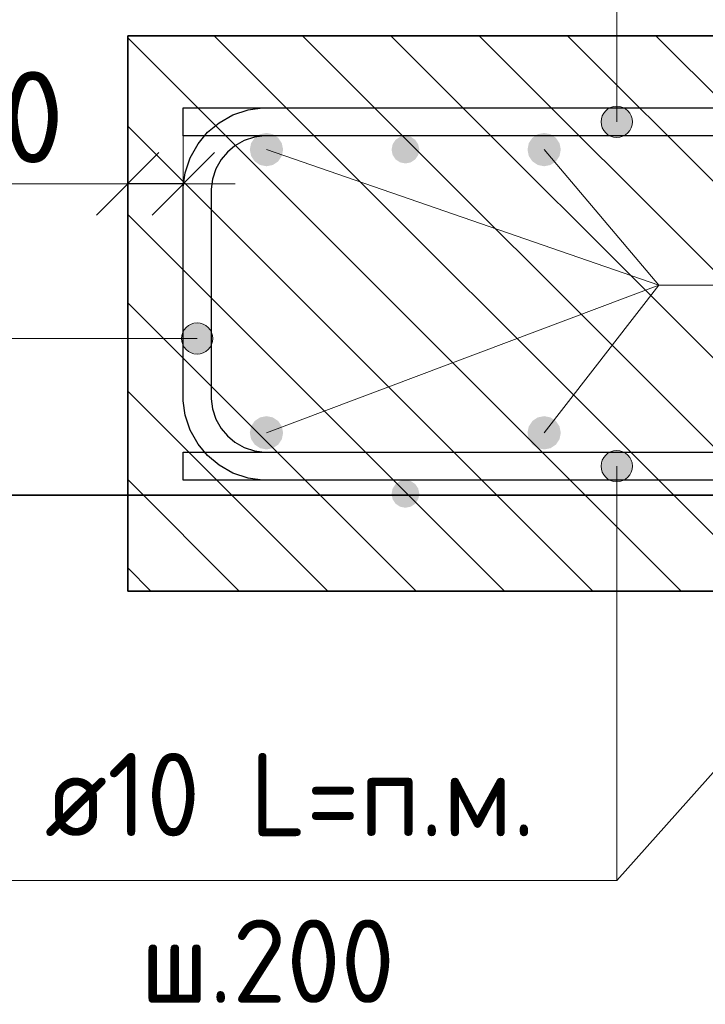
# Model space of a CAD drawing. Header units: metres. Extents: x -38 to 102, y -15 to 21.
# Tile 180 of 229: x 72.129 to 72.375, y 7.193 to 7.548. Entities that reach past the tile are written whole.
import ezdxf

# ---------------------------------------------------------------- set-up
doc = ezdxf.new("R2010")
doc.units = ezdxf.units.M
doc.header["$PDMODE"] = 65
for name, color, linetype, lineweight in [('XR$3$Арм. стержнями верхней зоны', 180, 'Continuous', 35), ('XR$3$Арм. стержнями нижней зоны', 180, 'Continuous', 35), ('XR$3$Арм.стержн. Арматура края', 96, 'Continuous', 35), ('XR$3$Арм.стержн. Доп. арматура', 180, 'Continuous', 35), ('XR$3$Размерная линия_ общее', 7, 'Continuous', 13), ('XR$4$Арм. стержнями верхней зоны', 180, 'Continuous', 35), ('XR$4$Арм. стержнями нижней зоны', 180, 'Continuous', 35), ('XR$4$Арм.стержн. Арматура края', 96, 'Continuous', 35), ('XR$4$Арм.стержн. Доп. арматура', 180, 'Continuous', 35), ('XR$4$Размерная линия_ общее', 7, 'Continuous', 13), ('XR$5$Текст_ примечание', 7, 'Continuous', 13), ('XR$6$Арм. стержнями верхней зоны', 180, 'Continuous', 35), ('XR$6$Арм. стержнями нижней зоны', 180, 'Continuous', 35), ('XR$6$Арм.стержн. Арматура края', 96, 'Continuous', 35), ('XR$6$Арм.стержн. Доп. арматура', 180, 'Continuous', 35), ('XR$6$Размерная линия_ общее', 7, 'Continuous', 13)]:
    doc.layers.add(name, color=color, linetype=linetype, lineweight=lineweight)
doc.styles.add('ISOCPEUR', font='txt')
doc.dimstyles.new('DIMSTYLE_11', dxfattribs={"dimtxt": 0.033, "dimasz": 0.0375, "dimexe": 0, "dimexo": 0, "dimgap": 0.0165, "dimtad": 2, "dimdec": 0, "dimlfac": 1000, "dimrnd": 1, "dimzin": 12, "dimdsep": 46, "dimtxsty": 'ISOCPEUR', "dimblk1": 'ALL_ML_STRICH', "dimblk2": 'ALL_ML_STRICH', "dimsah": 1, "dimcen": 0, "dimclrd": 7, "dimclre": 256, "dimclrt": 7, "dimadec": 0, "dimazin": 0, "dimtfac": 1, "dimtdec": 0, "dimtix": 1, "dimtmove": 2, "dimatfit": 3, "dimfxl": 0, "dimtvp": 1.2, "dimtzin": 0, "dimlwd": 0, "dimlwe": -3, "dimarcsym": 0})
pattern_1 = [(135, (0, 0), (-0.031819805, -0.031819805), [0.4, -0.05, 0, -0.05]), (135, (-0.01591, -0.01591), (-0.031819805, -0.031819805), [0.8, -0.1, 0.1, -0.1])]

# ---------------------------------------------------------------- blocks, each defined once
blk = doc.blocks.new('ALL_ML_STRICH')
at = {"color": 0, "linetype": 'ByBlock', "lineweight": -2}
for p, q in [((0, -0.5), (0, 0.5)), ((-0.3, -0.3), (0.3, 0.3)), ((-1, 0), (0.5, 0))]:
    blk.add_line(p, q, dxfattribs=at)
blk = doc.blocks.new('*D139')
at = {"layer": 'DEFPOINTS', "color": 7, "linetype": 'Continuous', "lineweight": 13, "transparency": 33554687}
for p in [(72.1875, 7.48857), (72.1875, 7.45358), (72.1675, 7.44858)]:
    blk.add_point(p, dxfattribs=at)
at = {"layer": 'XR$3$Размерная линия_ общее', "color": 253, "linetype": 'Continuous', "lineweight": -2, "true_color": 0xa0a0a0, "transparency": 33554687}
for p, q in [((72.1675, 7.46858), (72.1675, 7.48857)), ((72.1875, 7.47358), (72.1875, 7.48857))]:
    blk.add_line(p, q, dxfattribs=at)
at = {"layer": 'XR$3$Размерная линия_ общее', "color": 7, "linetype": 'Continuous', "lineweight": -2, "transparency": 33554687}
blk.add_line((72.1875, 7.48857), (72.1675, 7.48857), dxfattribs=at)
at = {"layer": 'XR$3$Размерная линия_ общее', "color": 7, "linetype": 'Continuous', "lineweight": 13, "transparency": 33554687, "xscale": 0.0375, "yscale": 0.0375, "zscale": 0.0375}
for p, rotation in [((72.1675, 7.48857), 180), ((72.1875, 7.48857), 360)]:
    blk.add_blockref('ALL_ML_STRICH', p, dxfattribs=dict(at, rotation=rotation))
at = {"layer": 'XR$3$Размерная линия_ общее', "color": 7, "linetype": 'Continuous', "lineweight": 13, "transparency": 33554687, "insert": (72.12208, 7.51257), "char_height": 0.033, "width": 0.066, "attachment_point": 5, "style": 'ISOCPEUR'}
blk.add_mtext('\\A1;{20}', dxfattribs=at)
at = {"layer": 'XR$3$Размерная линия_ общее', "color": 7, "linetype": 'Continuous', "lineweight": 13, "transparency": 33554687, "insert": (72.09879, 7.43451), "char_height": 0.027, "width": 0.00135, "attachment_point": 1, "rotation": 180, "line_spacing_factor": 0.60241, "style": 'ISOCPEUR'}
blk.add_mtext('з.с.', dxfattribs=at)
blk = doc.blocks.new('*D438')
at = {"layer": 'DEFPOINTS', "color": 7, "linetype": 'Continuous', "lineweight": 13, "transparency": 33554687}
for p in [(72.1875, 7.48857), (72.1875, 7.45358), (72.1675, 7.44858)]:
    blk.add_point(p, dxfattribs=at)
at = {"layer": 'XR$4$Размерная линия_ общее', "color": 253, "linetype": 'Continuous', "lineweight": -2, "true_color": 0xa0a0a0, "transparency": 33554687}
for p, q in [((72.1675, 7.46858), (72.1675, 7.48857)), ((72.1875, 7.47358), (72.1875, 7.48857))]:
    blk.add_line(p, q, dxfattribs=at)
at = {"layer": 'XR$4$Размерная линия_ общее', "color": 7, "linetype": 'Continuous', "lineweight": -2, "transparency": 33554687}
blk.add_line((72.1875, 7.48857), (72.1675, 7.48857), dxfattribs=at)
at = {"layer": 'XR$4$Размерная линия_ общее', "color": 7, "linetype": 'Continuous', "lineweight": 13, "transparency": 33554687, "xscale": 0.0375, "yscale": 0.0375, "zscale": 0.0375}
for p, rotation in [((72.1675, 7.48857), 180), ((72.1875, 7.48857), 360)]:
    blk.add_blockref('ALL_ML_STRICH', p, dxfattribs=dict(at, rotation=rotation))
at = {"layer": 'XR$4$Размерная линия_ общее', "color": 7, "linetype": 'Continuous', "lineweight": 13, "transparency": 33554687, "insert": (72.12208, 7.51257), "char_height": 0.033, "width": 0.066, "attachment_point": 5, "style": 'ISOCPEUR'}
blk.add_mtext('\\A1;{20}', dxfattribs=at)
at = {"layer": 'XR$4$Размерная линия_ общее', "color": 7, "linetype": 'Continuous', "lineweight": 13, "transparency": 33554687, "insert": (72.09879, 7.43451), "char_height": 0.027, "width": 0.00135, "attachment_point": 1, "rotation": 180, "line_spacing_factor": 0.60241, "style": 'ISOCPEUR'}
blk.add_mtext('з.с.', dxfattribs=at)
blk = doc.blocks.new('*D686')
at = {"layer": 'DEFPOINTS', "color": 7, "linetype": 'Continuous', "lineweight": 13, "transparency": 33554687}
for p in [(72.1875, 7.48857), (72.1875, 7.45358), (72.1675, 7.44858)]:
    blk.add_point(p, dxfattribs=at)
at = {"layer": 'XR$6$Размерная линия_ общее', "color": 253, "linetype": 'Continuous', "lineweight": -2, "true_color": 0xa0a0a0, "transparency": 33554687}
for p, q in [((72.1675, 7.46858), (72.1675, 7.48857)), ((72.1875, 7.47358), (72.1875, 7.48857))]:
    blk.add_line(p, q, dxfattribs=at)
at = {"layer": 'XR$6$Размерная линия_ общее', "color": 7, "linetype": 'Continuous', "lineweight": -2, "transparency": 33554687}
blk.add_line((72.1875, 7.48857), (72.1675, 7.48857), dxfattribs=at)
at = {"layer": 'XR$6$Размерная линия_ общее', "color": 7, "linetype": 'Continuous', "lineweight": 13, "transparency": 33554687, "xscale": 0.0375, "yscale": 0.0375, "zscale": 0.0375}
for p, rotation in [((72.1675, 7.48857), 180), ((72.1875, 7.48857), 360)]:
    blk.add_blockref('ALL_ML_STRICH', p, dxfattribs=dict(at, rotation=rotation))
at = {"layer": 'XR$6$Размерная линия_ общее', "color": 7, "linetype": 'Continuous', "lineweight": 13, "transparency": 33554687, "insert": (72.12208, 7.51257), "char_height": 0.033, "width": 0.066, "attachment_point": 5, "style": 'ISOCPEUR'}
blk.add_mtext('\\A1;{20}', dxfattribs=at)
at = {"layer": 'XR$6$Размерная линия_ общее', "color": 7, "linetype": 'Continuous', "lineweight": 13, "transparency": 33554687, "insert": (72.09879, 7.43451), "char_height": 0.027, "width": 0.00135, "attachment_point": 1, "rotation": 180, "line_spacing_factor": 0.60241, "style": 'ISOCPEUR'}
blk.add_mtext('з.с.', dxfattribs=at)

msp = doc.modelspace()

# ---------------------------------------------------------------- hatches: boundary and pattern name
at = {"linetype": 'Continuous', "lineweight": 13, "transparency": 33554687}
h = msp.add_hatch(dxfattribs=at)
h.set_pattern_fill('__________540', scale=0.015, style=0, pattern_type=2)
h.set_pattern_definition(pattern_1)
h.paths.add_polyline_path([(72.1675, 7.54188), (72.1675, 7.34188), (72.75595, 7.34188), (72.75595, 7.54188)], flags=0)
h = msp.add_hatch(dxfattribs=at)
h.set_pattern_fill('__________540', scale=0.015, style=0, pattern_type=2)
h.set_pattern_definition(pattern_1)
h.paths.add_polyline_path([(72.1675, 7.54188), (72.1675, 7.34188), (72.75595, 7.34188), (72.75595, 7.54188)], flags=0)
h = msp.add_hatch(dxfattribs=at)
h.set_pattern_fill('__________540', scale=0.015, style=0, pattern_type=2)
h.set_pattern_definition(pattern_1)
h.paths.add_polyline_path([(72.1675, 7.54188), (72.1675, 7.34188), (72.75595, 7.34188), (72.75595, 7.54188)], flags=0)
at = {"layer": 'XR$3$Арм. стержнями верхней зоны', "linetype": 'Continuous', "lineweight": 13, "transparency": 33554687}
for points in [[(72.34641, 7.51571), (72.34078, 7.51571), (72.33876, 7.51369)], [(72.34641, 7.51571), (72.33876, 7.51369), (72.34843, 7.51369)], [(72.34078, 7.51571), (72.34641, 7.51571), (72.3436, 7.5165)], [(72.34843, 7.51369), (72.33876, 7.51369), (72.33797, 7.51088)], [(72.34843, 7.51369), (72.33797, 7.51088), (72.34922, 7.51088)], [(72.34922, 7.51088), (72.33797, 7.51088), (72.33876, 7.50806)], [(72.34922, 7.51088), (72.33876, 7.50806), (72.34843, 7.50806)], [(72.34843, 7.50806), (72.33876, 7.50806), (72.34078, 7.50604)], [(72.34843, 7.50806), (72.34078, 7.50604), (72.34641, 7.50604)], [(72.34641, 7.50604), (72.34078, 7.50604), (72.3436, 7.50525)]]:
    msp.add_hatch(color=7, dxfattribs=at).paths.add_polyline_path(points)
at = {"layer": 'XR$3$Арм. стержнями верхней зоны', "linetype": 'Continuous', "lineweight": 50, "transparency": 33554687}
msp.add_hatch(color=4, dxfattribs=at).paths.add_polyline_path([(72.27251, 7.50088), (72.27212, 7.50279), (72.27104, 7.50441), (72.26942, 7.5055), (72.26751, 7.50588), (72.26559, 7.5055), (72.26397, 7.50441), (72.26289, 7.50279), (72.26251, 7.50088), (72.26289, 7.49896), (72.26397, 7.49734), (72.26559, 7.49626), (72.26751, 7.49588), (72.26942, 7.49626), (72.27104, 7.49734), (72.27212, 7.49896)])
at = {"layer": 'XR$3$Арм. стержнями нижней зоны', "linetype": 'Continuous', "lineweight": 13, "transparency": 33554687}
for points in [[(72.33876, 7.38969), (72.34843, 7.38969), (72.34641, 7.39171)], [(72.33876, 7.38969), (72.34641, 7.39171), (72.34078, 7.39171)], [(72.34078, 7.39171), (72.34641, 7.39171), (72.3436, 7.3925)], [(72.33797, 7.38688), (72.34922, 7.38688), (72.34843, 7.38969)], [(72.33797, 7.38688), (72.34843, 7.38969), (72.33876, 7.38969)], [(72.33876, 7.38406), (72.34922, 7.38688), (72.33797, 7.38688)], [(72.33876, 7.38406), (72.34843, 7.38406), (72.34922, 7.38688)], [(72.34078, 7.38204), (72.34843, 7.38406), (72.33876, 7.38406)], [(72.34078, 7.38204), (72.34641, 7.38204), (72.34843, 7.38406)], [(72.34641, 7.38204), (72.34078, 7.38204), (72.3436, 7.38125)]]:
    msp.add_hatch(color=7, dxfattribs=at).paths.add_polyline_path(points)
at = {"layer": 'XR$3$Арм. стержнями нижней зоны', "linetype": 'Continuous', "lineweight": 50, "transparency": 33554687}
msp.add_hatch(color=4, dxfattribs=at).paths.add_polyline_path([(72.27251, 7.37688), (72.27212, 7.37879), (72.27104, 7.38041), (72.26942, 7.3815), (72.26751, 7.38188), (72.26559, 7.3815), (72.26397, 7.38041), (72.26289, 7.37879), (72.26251, 7.37688), (72.26289, 7.37496), (72.26397, 7.37334), (72.26559, 7.37226), (72.26751, 7.37188), (72.26942, 7.37226), (72.27104, 7.37334), (72.27212, 7.37496)])
at = {"layer": 'XR$3$Арм.стержн. Арматура края', "linetype": 'Continuous', "lineweight": 13, "transparency": 33554687}
for points in [[(72.18767, 7.43565), (72.18969, 7.428), (72.18969, 7.43768)], [(72.18969, 7.43768), (72.1925, 7.42722), (72.1925, 7.43847)], [(72.18969, 7.43768), (72.18969, 7.428), (72.1925, 7.42722)], [(72.1925, 7.43847), (72.1925, 7.42722), (72.19532, 7.428)], [(72.1925, 7.43847), (72.19532, 7.428), (72.19532, 7.43768)], [(72.19532, 7.43768), (72.19532, 7.428), (72.19734, 7.43003)], [(72.19532, 7.43768), (72.19734, 7.43003), (72.19734, 7.43565)], [(72.18767, 7.43003), (72.18767, 7.43565), (72.18688, 7.43284)], [(72.18767, 7.43565), (72.18767, 7.43003), (72.18969, 7.428)], [(72.19734, 7.43565), (72.19734, 7.43003), (72.19813, 7.43284)]]:
    msp.add_hatch(color=7, dxfattribs=at).paths.add_polyline_path(points)
at = {"layer": 'XR$3$Арм.стержн. Доп. арматура', "linetype": 'Continuous', "lineweight": 50, "transparency": 33554687}
for points in [[(72.22346, 7.50088), (72.223, 7.50317), (72.2217, 7.50512), (72.21976, 7.50642), (72.21746, 7.50688), (72.21516, 7.50642), (72.21322, 7.50512), (72.21192, 7.50317), (72.21146, 7.50088), (72.21192, 7.49858), (72.21322, 7.49663), (72.21516, 7.49533), (72.21746, 7.49488), (72.21976, 7.49533), (72.2217, 7.49663), (72.223, 7.49858)], [(72.32346, 7.50088), (72.323, 7.50317), (72.3217, 7.50512), (72.31976, 7.50642), (72.31746, 7.50688), (72.31516, 7.50642), (72.31322, 7.50512), (72.31192, 7.50317), (72.31146, 7.50088), (72.31192, 7.49858), (72.31322, 7.49663), (72.31516, 7.49533), (72.31746, 7.49488), (72.31976, 7.49533), (72.3217, 7.49663), (72.323, 7.49858)], [(72.22346, 7.39888), (72.223, 7.40117), (72.2217, 7.40312), (72.21976, 7.40442), (72.21746, 7.40488), (72.21516, 7.40442), (72.21322, 7.40312), (72.21192, 7.40117), (72.21146, 7.39888), (72.21192, 7.39658), (72.21322, 7.39463), (72.21516, 7.39333), (72.21746, 7.39288), (72.21976, 7.39333), (72.2217, 7.39463), (72.223, 7.39658)], [(72.32346, 7.39888), (72.323, 7.40117), (72.3217, 7.40312), (72.31976, 7.40442), (72.31746, 7.40488), (72.31516, 7.40442), (72.31322, 7.40312), (72.31192, 7.40117), (72.31146, 7.39888), (72.31192, 7.39658), (72.31322, 7.39463), (72.31516, 7.39333), (72.31746, 7.39288), (72.31976, 7.39333), (72.3217, 7.39463), (72.323, 7.39658)]]:
    msp.add_hatch(color=34, dxfattribs=at).paths.add_polyline_path(points)
at = {"layer": 'XR$4$Арм. стержнями верхней зоны', "linetype": 'Continuous', "lineweight": 13, "transparency": 33554687}
for points in [[(72.34641, 7.51571), (72.34078, 7.51571), (72.33876, 7.51369)], [(72.34641, 7.51571), (72.33876, 7.51369), (72.34843, 7.51369)], [(72.34078, 7.51571), (72.34641, 7.51571), (72.3436, 7.5165)], [(72.34843, 7.51369), (72.33876, 7.51369), (72.33797, 7.51088)], [(72.34843, 7.51369), (72.33797, 7.51088), (72.34922, 7.51088)], [(72.34922, 7.51088), (72.33797, 7.51088), (72.33876, 7.50806)], [(72.34922, 7.51088), (72.33876, 7.50806), (72.34843, 7.50806)], [(72.34843, 7.50806), (72.33876, 7.50806), (72.34078, 7.50604)], [(72.34843, 7.50806), (72.34078, 7.50604), (72.34641, 7.50604)], [(72.34641, 7.50604), (72.34078, 7.50604), (72.3436, 7.50525)]]:
    msp.add_hatch(color=7, dxfattribs=at).paths.add_polyline_path(points)
at = {"layer": 'XR$4$Арм. стержнями верхней зоны', "linetype": 'Continuous', "lineweight": 50, "transparency": 33554687}
msp.add_hatch(color=4, dxfattribs=at).paths.add_polyline_path([(72.27251, 7.50088), (72.27212, 7.50279), (72.27104, 7.50441), (72.26942, 7.5055), (72.26751, 7.50588), (72.26559, 7.5055), (72.26397, 7.50441), (72.26289, 7.50279), (72.26251, 7.50088), (72.26289, 7.49896), (72.26397, 7.49734), (72.26559, 7.49626), (72.26751, 7.49588), (72.26942, 7.49626), (72.27104, 7.49734), (72.27212, 7.49896)])
msp.add_hatch(color=4, dxfattribs=at).paths.add_polyline_path([(72.27251, 7.50088), (72.27212, 7.50279), (72.27104, 7.50441), (72.26942, 7.5055), (72.26751, 7.50588), (72.26559, 7.5055), (72.26397, 7.50441), (72.26289, 7.50279), (72.26251, 7.50088), (72.26289, 7.49896), (72.26397, 7.49734), (72.26559, 7.49626), (72.26751, 7.49588), (72.26942, 7.49626), (72.27104, 7.49734), (72.27212, 7.49896)])
at = {"layer": 'XR$4$Арм. стержнями нижней зоны', "linetype": 'Continuous', "lineweight": 13, "transparency": 33554687}
for points in [[(72.33876, 7.38969), (72.34843, 7.38969), (72.34641, 7.39171)], [(72.33876, 7.38969), (72.34641, 7.39171), (72.34078, 7.39171)], [(72.34078, 7.39171), (72.34641, 7.39171), (72.3436, 7.3925)], [(72.33797, 7.38688), (72.34922, 7.38688), (72.34843, 7.38969)], [(72.33797, 7.38688), (72.34843, 7.38969), (72.33876, 7.38969)], [(72.33876, 7.38406), (72.34922, 7.38688), (72.33797, 7.38688)], [(72.33876, 7.38406), (72.34843, 7.38406), (72.34922, 7.38688)], [(72.34078, 7.38204), (72.34843, 7.38406), (72.33876, 7.38406)], [(72.34078, 7.38204), (72.34641, 7.38204), (72.34843, 7.38406)], [(72.34641, 7.38204), (72.34078, 7.38204), (72.3436, 7.38125)]]:
    msp.add_hatch(color=7, dxfattribs=at).paths.add_polyline_path(points)
at = {"layer": 'XR$4$Арм. стержнями нижней зоны', "linetype": 'Continuous', "lineweight": 50, "transparency": 33554687}
msp.add_hatch(color=4, dxfattribs=at).paths.add_polyline_path([(72.27251, 7.37688), (72.27212, 7.37879), (72.27104, 7.38041), (72.26942, 7.3815), (72.26751, 7.38188), (72.26559, 7.3815), (72.26397, 7.38041), (72.26289, 7.37879), (72.26251, 7.37688), (72.26289, 7.37496), (72.26397, 7.37334), (72.26559, 7.37226), (72.26751, 7.37188), (72.26942, 7.37226), (72.27104, 7.37334), (72.27212, 7.37496)])
msp.add_hatch(color=4, dxfattribs=at).paths.add_polyline_path([(72.27251, 7.37688), (72.27212, 7.37879), (72.27104, 7.38041), (72.26942, 7.3815), (72.26751, 7.38188), (72.26559, 7.3815), (72.26397, 7.38041), (72.26289, 7.37879), (72.26251, 7.37688), (72.26289, 7.37496), (72.26397, 7.37334), (72.26559, 7.37226), (72.26751, 7.37188), (72.26942, 7.37226), (72.27104, 7.37334), (72.27212, 7.37496)])
at = {"layer": 'XR$4$Арм.стержн. Арматура края', "linetype": 'Continuous', "lineweight": 13, "transparency": 33554687}
for points in [[(72.18767, 7.43565), (72.18969, 7.428), (72.18969, 7.43768)], [(72.18969, 7.43768), (72.1925, 7.42722), (72.1925, 7.43847)], [(72.18969, 7.43768), (72.18969, 7.428), (72.1925, 7.42722)], [(72.1925, 7.43847), (72.1925, 7.42722), (72.19532, 7.428)], [(72.1925, 7.43847), (72.19532, 7.428), (72.19532, 7.43768)], [(72.19532, 7.43768), (72.19532, 7.428), (72.19734, 7.43003)], [(72.19532, 7.43768), (72.19734, 7.43003), (72.19734, 7.43565)], [(72.18767, 7.43003), (72.18767, 7.43565), (72.18688, 7.43284)], [(72.18767, 7.43565), (72.18767, 7.43003), (72.18969, 7.428)], [(72.19734, 7.43565), (72.19734, 7.43003), (72.19813, 7.43284)]]:
    msp.add_hatch(color=7, dxfattribs=at).paths.add_polyline_path(points)
at = {"layer": 'XR$4$Арм.стержн. Доп. арматура', "linetype": 'Continuous', "lineweight": 50, "transparency": 33554687}
for points in [[(72.22346, 7.50088), (72.223, 7.50317), (72.2217, 7.50512), (72.21976, 7.50642), (72.21746, 7.50688), (72.21516, 7.50642), (72.21322, 7.50512), (72.21192, 7.50317), (72.21146, 7.50088), (72.21192, 7.49858), (72.21322, 7.49663), (72.21516, 7.49533), (72.21746, 7.49488), (72.21976, 7.49533), (72.2217, 7.49663), (72.223, 7.49858)], [(72.32346, 7.50088), (72.323, 7.50317), (72.3217, 7.50512), (72.31976, 7.50642), (72.31746, 7.50688), (72.31516, 7.50642), (72.31322, 7.50512), (72.31192, 7.50317), (72.31146, 7.50088), (72.31192, 7.49858), (72.31322, 7.49663), (72.31516, 7.49533), (72.31746, 7.49488), (72.31976, 7.49533), (72.3217, 7.49663), (72.323, 7.49858)], [(72.22346, 7.39888), (72.223, 7.40117), (72.2217, 7.40312), (72.21976, 7.40442), (72.21746, 7.40488), (72.21516, 7.40442), (72.21322, 7.40312), (72.21192, 7.40117), (72.21146, 7.39888), (72.21192, 7.39658), (72.21322, 7.39463), (72.21516, 7.39333), (72.21746, 7.39288), (72.21976, 7.39333), (72.2217, 7.39463), (72.223, 7.39658)], [(72.32346, 7.39888), (72.323, 7.40117), (72.3217, 7.40312), (72.31976, 7.40442), (72.31746, 7.40488), (72.31516, 7.40442), (72.31322, 7.40312), (72.31192, 7.40117), (72.31146, 7.39888), (72.31192, 7.39658), (72.31322, 7.39463), (72.31516, 7.39333), (72.31746, 7.39288), (72.31976, 7.39333), (72.3217, 7.39463), (72.323, 7.39658)]]:
    msp.add_hatch(color=34, dxfattribs=at).paths.add_polyline_path(points)
at = {"layer": 'XR$6$Арм. стержнями верхней зоны', "linetype": 'Continuous', "lineweight": 13, "transparency": 33554687}
for points in [[(72.34641, 7.51571), (72.34078, 7.51571), (72.33876, 7.51369)], [(72.34641, 7.51571), (72.33876, 7.51369), (72.34843, 7.51369)], [(72.34078, 7.51571), (72.34641, 7.51571), (72.3436, 7.5165)], [(72.34843, 7.51369), (72.33876, 7.51369), (72.33797, 7.51088)], [(72.34843, 7.51369), (72.33797, 7.51088), (72.34922, 7.51088)], [(72.34922, 7.51088), (72.33797, 7.51088), (72.33876, 7.50806)], [(72.34922, 7.51088), (72.33876, 7.50806), (72.34843, 7.50806)], [(72.34843, 7.50806), (72.33876, 7.50806), (72.34078, 7.50604)], [(72.34843, 7.50806), (72.34078, 7.50604), (72.34641, 7.50604)], [(72.34641, 7.50604), (72.34078, 7.50604), (72.3436, 7.50525)]]:
    msp.add_hatch(color=7, dxfattribs=at).paths.add_polyline_path(points)
at = {"layer": 'XR$6$Арм. стержнями верхней зоны', "linetype": 'Continuous', "lineweight": 50, "transparency": 33554687}
msp.add_hatch(color=4, dxfattribs=at).paths.add_polyline_path([(72.27251, 7.50088), (72.27212, 7.50279), (72.27104, 7.50441), (72.26942, 7.5055), (72.26751, 7.50588), (72.26559, 7.5055), (72.26397, 7.50441), (72.26289, 7.50279), (72.26251, 7.50088), (72.26289, 7.49896), (72.26397, 7.49734), (72.26559, 7.49626), (72.26751, 7.49588), (72.26942, 7.49626), (72.27104, 7.49734), (72.27212, 7.49896)])
at = {"layer": 'XR$6$Арм. стержнями нижней зоны', "linetype": 'Continuous', "lineweight": 13, "transparency": 33554687}
for points in [[(72.33876, 7.38969), (72.34843, 7.38969), (72.34641, 7.39171)], [(72.33876, 7.38969), (72.34641, 7.39171), (72.34078, 7.39171)], [(72.34078, 7.39171), (72.34641, 7.39171), (72.3436, 7.3925)], [(72.33797, 7.38688), (72.34922, 7.38688), (72.34843, 7.38969)], [(72.33797, 7.38688), (72.34843, 7.38969), (72.33876, 7.38969)], [(72.33876, 7.38406), (72.34922, 7.38688), (72.33797, 7.38688)], [(72.33876, 7.38406), (72.34843, 7.38406), (72.34922, 7.38688)], [(72.34078, 7.38204), (72.34843, 7.38406), (72.33876, 7.38406)], [(72.34078, 7.38204), (72.34641, 7.38204), (72.34843, 7.38406)], [(72.34641, 7.38204), (72.34078, 7.38204), (72.3436, 7.38125)]]:
    msp.add_hatch(color=7, dxfattribs=at).paths.add_polyline_path(points)
at = {"layer": 'XR$6$Арм. стержнями нижней зоны', "linetype": 'Continuous', "lineweight": 50, "transparency": 33554687}
msp.add_hatch(color=4, dxfattribs=at).paths.add_polyline_path([(72.27251, 7.37688), (72.27212, 7.37879), (72.27104, 7.38041), (72.26942, 7.3815), (72.26751, 7.38188), (72.26559, 7.3815), (72.26397, 7.38041), (72.26289, 7.37879), (72.26251, 7.37688), (72.26289, 7.37496), (72.26397, 7.37334), (72.26559, 7.37226), (72.26751, 7.37188), (72.26942, 7.37226), (72.27104, 7.37334), (72.27212, 7.37496)])
at = {"layer": 'XR$6$Арм.стержн. Арматура края', "linetype": 'Continuous', "lineweight": 13, "transparency": 33554687}
for points in [[(72.18767, 7.43565), (72.18969, 7.428), (72.18969, 7.43768)], [(72.18969, 7.43768), (72.1925, 7.42722), (72.1925, 7.43847)], [(72.18969, 7.43768), (72.18969, 7.428), (72.1925, 7.42722)], [(72.1925, 7.43847), (72.1925, 7.42722), (72.19532, 7.428)], [(72.1925, 7.43847), (72.19532, 7.428), (72.19532, 7.43768)], [(72.19532, 7.43768), (72.19532, 7.428), (72.19734, 7.43003)], [(72.19532, 7.43768), (72.19734, 7.43003), (72.19734, 7.43565)], [(72.18767, 7.43003), (72.18767, 7.43565), (72.18688, 7.43284)], [(72.18767, 7.43565), (72.18767, 7.43003), (72.18969, 7.428)], [(72.19734, 7.43565), (72.19734, 7.43003), (72.19813, 7.43284)]]:
    msp.add_hatch(color=7, dxfattribs=at).paths.add_polyline_path(points)
at = {"layer": 'XR$6$Арм.стержн. Доп. арматура', "linetype": 'Continuous', "lineweight": 50, "transparency": 33554687}
for points in [[(72.22346, 7.50088), (72.223, 7.50317), (72.2217, 7.50512), (72.21976, 7.50642), (72.21746, 7.50688), (72.21516, 7.50642), (72.21322, 7.50512), (72.21192, 7.50317), (72.21146, 7.50088), (72.21192, 7.49858), (72.21322, 7.49663), (72.21516, 7.49533), (72.21746, 7.49488), (72.21976, 7.49533), (72.2217, 7.49663), (72.223, 7.49858)], [(72.32346, 7.50088), (72.323, 7.50317), (72.3217, 7.50512), (72.31976, 7.50642), (72.31746, 7.50688), (72.31516, 7.50642), (72.31322, 7.50512), (72.31192, 7.50317), (72.31146, 7.50088), (72.31192, 7.49858), (72.31322, 7.49663), (72.31516, 7.49533), (72.31746, 7.49488), (72.31976, 7.49533), (72.3217, 7.49663), (72.323, 7.49858)], [(72.22346, 7.39888), (72.223, 7.40117), (72.2217, 7.40312), (72.21976, 7.40442), (72.21746, 7.40488), (72.21516, 7.40442), (72.21322, 7.40312), (72.21192, 7.40117), (72.21146, 7.39888), (72.21192, 7.39658), (72.21322, 7.39463), (72.21516, 7.39333), (72.21746, 7.39288), (72.21976, 7.39333), (72.2217, 7.39463), (72.223, 7.39658)], [(72.32346, 7.39888), (72.323, 7.40117), (72.3217, 7.40312), (72.31976, 7.40442), (72.31746, 7.40488), (72.31516, 7.40442), (72.31322, 7.40312), (72.31192, 7.40117), (72.31146, 7.39888), (72.31192, 7.39658), (72.31322, 7.39463), (72.31516, 7.39333), (72.31746, 7.39288), (72.31976, 7.39333), (72.3217, 7.39463), (72.323, 7.39658)]]:
    msp.add_hatch(color=34, dxfattribs=at).paths.add_polyline_path(points)

# ---------------------------------------------------------------- linework, layer by layer
at = {"color": 7, "linetype": 'Continuous', "lineweight": 35, "transparency": 33554687}
for p, q in [((72.1675, 7.54188), (72.1675, 7.34188)), ((72.75595, 7.54188), (72.1675, 7.54188)), ((72.1675, 7.54188), (72.1675, 7.34188)), ((72.75595, 7.54188), (72.1675, 7.54188)), ((72.1675, 7.54188), (72.1675, 7.34188)), ((72.75595, 7.54188), (72.1675, 7.54188)), ((72.1675, 7.34188), (72.75595, 7.34188)), ((72.1675, 7.34188), (72.75595, 7.34188)), ((72.1675, 7.34188), (72.75595, 7.34188))]:
    msp.add_line(p, q, dxfattribs=at)
at = {"color": 7, "linetype": 'Continuous', "lineweight": 13, "transparency": 33554687}
for p, q in [((72.1675, 7.48857), (72.0985, 7.48857)), ((72.1675, 7.48857), (72.0985, 7.48857)), ((72.1675, 7.48857), (72.0985, 7.48857)), ((72.46751, 7.37688), (72.3436, 7.23758)), ((72.46751, 7.37688), (72.3436, 7.23758)), ((72.46751, 7.37688), (72.3436, 7.23758))]:
    msp.add_line(p, q, dxfattribs=at)
at = {"layer": 'XR$3$Арм. стержнями верхней зоны', "color": 7, "linetype": 'Continuous', "lineweight": 13, "transparency": 33554687}
for p, q in [((72.3436, 7.6713), (72.3436, 7.51088)), ((72.3436, 7.5165), (72.3436, 7.5165)), ((72.33797, 7.51088), (72.33797, 7.51088)), ((72.34922, 7.51088), (72.34922, 7.51088)), ((72.3436, 7.50525), (72.3436, 7.50525))]:
    msp.add_line(p, q, dxfattribs=at)
at = {"layer": 'XR$3$Арм. стержнями верхней зоны', "color": 4, "linetype": 'Continuous', "lineweight": 25, "transparency": 33554687}
msp.add_lwpolyline([(72.76095, 7.50588), (72.1875, 7.50588), (72.1875, 7.51588), (72.76095, 7.51588), (72.76095, 7.50588)], dxfattribs=at)
at = {"layer": 'XR$3$Арм. стержнями верхней зоны', "color": 7, "linetype": 'Continuous', "lineweight": 13, "transparency": 33554687}
msp.add_circle((72.3436, 7.51088), 0.00563, dxfattribs=at)
at = {"layer": 'XR$3$Арм. стержнями нижней зоны', "color": 7, "linetype": 'Continuous', "lineweight": 13, "transparency": 33554687}
for p, q in [((72.3436, 7.3925), (72.3436, 7.3925)), ((72.33797, 7.38688), (72.33797, 7.38688)), ((72.3436, 7.23758), (72.3436, 7.38688)), ((72.34922, 7.38688), (72.34922, 7.38688)), ((72.3436, 7.38125), (72.3436, 7.38125)), ((72.1176, 7.23758), (72.3436, 7.23758))]:
    msp.add_line(p, q, dxfattribs=at)
at = {"layer": 'XR$3$Арм. стержнями нижней зоны', "color": 4, "linetype": 'Continuous', "lineweight": 25, "transparency": 33554687}
msp.add_lwpolyline([(72.76095, 7.38188), (72.1875, 7.38188), (72.1875, 7.39188), (72.76095, 7.39188), (72.76095, 7.38188)], dxfattribs=at)
at = {"layer": 'XR$3$Арм. стержнями нижней зоны', "color": 7, "linetype": 'Continuous', "lineweight": 13, "transparency": 33554687}
msp.add_circle((72.3436, 7.38688), 0.00563, dxfattribs=at)
at = {"layer": 'XR$3$Арм.стержн. Арматура края', "color": 7, "linetype": 'Continuous', "lineweight": 13, "transparency": 33554687}
for p, q in [((72.1925, 7.43847), (72.1925, 7.43847)), ((72.08746, 7.43284), (72.1925, 7.43284)), ((72.18688, 7.43284), (72.18688, 7.43284)), ((72.19813, 7.43284), (72.19813, 7.43284)), ((72.1925, 7.42722), (72.1925, 7.42722))]:
    msp.add_line(p, q, dxfattribs=at)
at = {"layer": 'XR$3$Арм.стержн. Арматура края', "color": 4, "linetype": 'Continuous', "lineweight": 25, "transparency": 33554687}
for points in [[(72.6875, 7.38188), (72.21607, 7.38188), (72.21085, 7.3826), (72.20541, 7.3844), (72.20041, 7.3872), (72.19628, 7.39065), (72.19283, 7.39478), (72.19002, 7.39979), (72.18823, 7.40523), (72.1875, 7.41044), (72.1875, 7.48731), (72.18823, 7.49253), (72.19002, 7.49797), (72.19283, 7.50298), (72.19628, 7.5071), (72.20041, 7.51055), (72.20541, 7.51336), (72.21085, 7.51515), (72.21607, 7.51588), (72.6875, 7.51588)], [(72.6875, 7.50588), (72.21676, 7.50588), (72.21313, 7.50537), (72.20946, 7.50416), (72.2061, 7.50228), (72.20338, 7.50001), (72.2011, 7.49728), (72.19922, 7.49392), (72.19801, 7.49026), (72.1975, 7.48662), (72.1975, 7.41113), (72.19801, 7.4075), (72.19922, 7.40383), (72.2011, 7.40048), (72.20338, 7.39775), (72.2061, 7.39547), (72.20946, 7.39359), (72.21313, 7.39238), (72.21676, 7.39188), (72.6875, 7.39188)]]:
    msp.add_lwpolyline(points, dxfattribs=at)
at = {"layer": 'XR$3$Арм.стержн. Арматура края', "color": 7, "linetype": 'Continuous', "lineweight": 13, "transparency": 33554687}
msp.add_circle((72.1925, 7.43284), 0.00563, dxfattribs=at)
at = {"layer": 'XR$3$Арм.стержн. Доп. арматура', "color": 7, "linetype": 'Continuous', "lineweight": 13, "transparency": 33554687}
for q in [(72.21746, 7.50088), (72.31746, 7.50088), (72.21746, 7.39888), (72.31746, 7.39888), (72.58472, 7.45204)]:
    msp.add_line((72.35872, 7.45204), q, dxfattribs=at)
at = {"layer": 'XR$4$Арм. стержнями верхней зоны', "color": 7, "linetype": 'Continuous', "lineweight": 13, "transparency": 33554687}
for p, q in [((72.3436, 7.6713), (72.3436, 7.51088)), ((72.3436, 7.5165), (72.3436, 7.5165)), ((72.33797, 7.51088), (72.33797, 7.51088)), ((72.34922, 7.51088), (72.34922, 7.51088)), ((72.3436, 7.50525), (72.3436, 7.50525))]:
    msp.add_line(p, q, dxfattribs=at)
at = {"layer": 'XR$4$Арм. стержнями верхней зоны', "color": 4, "linetype": 'Continuous', "lineweight": 25, "transparency": 33554687}
msp.add_lwpolyline([(72.76095, 7.50588), (72.1875, 7.50588), (72.1875, 7.51588), (72.76095, 7.51588), (72.76095, 7.50588)], dxfattribs=at)
msp.add_lwpolyline([(72.76095, 7.50588), (72.1875, 7.50588), (72.1875, 7.51588), (72.76095, 7.51588), (72.76095, 7.50588)], dxfattribs=at)
at = {"layer": 'XR$4$Арм. стержнями верхней зоны', "color": 7, "linetype": 'Continuous', "lineweight": 13, "transparency": 33554687}
msp.add_circle((72.3436, 7.51088), 0.00563, dxfattribs=at)
at = {"layer": 'XR$4$Арм. стержнями нижней зоны', "color": 7, "linetype": 'Continuous', "lineweight": 13, "transparency": 33554687}
for p, q in [((72.3436, 7.3925), (72.3436, 7.3925)), ((72.33797, 7.38688), (72.33797, 7.38688)), ((72.3436, 7.23758), (72.3436, 7.38688)), ((72.34922, 7.38688), (72.34922, 7.38688)), ((72.3436, 7.38125), (72.3436, 7.38125)), ((72.1176, 7.23758), (72.3436, 7.23758))]:
    msp.add_line(p, q, dxfattribs=at)
at = {"layer": 'XR$4$Арм. стержнями нижней зоны', "color": 4, "linetype": 'Continuous', "lineweight": 25, "transparency": 33554687}
msp.add_lwpolyline([(72.76095, 7.38188), (72.1875, 7.38188), (72.1875, 7.39188), (72.76095, 7.39188), (72.76095, 7.38188)], dxfattribs=at)
msp.add_lwpolyline([(72.76095, 7.38188), (72.1875, 7.38188), (72.1875, 7.39188), (72.76095, 7.39188), (72.76095, 7.38188)], dxfattribs=at)
at = {"layer": 'XR$4$Арм. стержнями нижней зоны', "color": 7, "linetype": 'Continuous', "lineweight": 13, "transparency": 33554687}
msp.add_circle((72.3436, 7.38688), 0.00563, dxfattribs=at)
at = {"layer": 'XR$4$Арм.стержн. Арматура края', "color": 7, "linetype": 'Continuous', "lineweight": 13, "transparency": 33554687}
for p, q in [((72.1925, 7.43847), (72.1925, 7.43847)), ((72.08746, 7.43284), (72.1925, 7.43284)), ((72.18688, 7.43284), (72.18688, 7.43284)), ((72.19813, 7.43284), (72.19813, 7.43284)), ((72.1925, 7.42722), (72.1925, 7.42722))]:
    msp.add_line(p, q, dxfattribs=at)
at = {"layer": 'XR$4$Арм.стержн. Арматура края', "color": 4, "linetype": 'Continuous', "lineweight": 25, "transparency": 33554687}
for points in [[(72.6875, 7.38188), (72.21607, 7.38188), (72.21085, 7.3826), (72.20541, 7.3844), (72.20041, 7.3872), (72.19628, 7.39065), (72.19283, 7.39478), (72.19002, 7.39979), (72.18823, 7.40523), (72.1875, 7.41044), (72.1875, 7.48731), (72.18823, 7.49253), (72.19002, 7.49797), (72.19283, 7.50298), (72.19628, 7.5071), (72.20041, 7.51055), (72.20541, 7.51336), (72.21085, 7.51515), (72.21607, 7.51588), (72.6875, 7.51588)], [(72.6875, 7.50588), (72.21676, 7.50588), (72.21313, 7.50537), (72.20946, 7.50416), (72.2061, 7.50228), (72.20338, 7.50001), (72.2011, 7.49728), (72.19922, 7.49392), (72.19801, 7.49026), (72.1975, 7.48662), (72.1975, 7.41113), (72.19801, 7.4075), (72.19922, 7.40383), (72.2011, 7.40048), (72.20338, 7.39775), (72.2061, 7.39547), (72.20946, 7.39359), (72.21313, 7.39238), (72.21676, 7.39188), (72.6875, 7.39188)]]:
    msp.add_lwpolyline(points, dxfattribs=at)
at = {"layer": 'XR$4$Арм.стержн. Арматура края', "color": 7, "linetype": 'Continuous', "lineweight": 13, "transparency": 33554687}
msp.add_circle((72.1925, 7.43284), 0.00563, dxfattribs=at)
at = {"layer": 'XR$4$Арм.стержн. Доп. арматура', "color": 7, "linetype": 'Continuous', "lineweight": 13, "transparency": 33554687}
for q in [(72.21746, 7.50088), (72.31746, 7.50088), (72.21746, 7.39888), (72.31746, 7.39888), (72.58472, 7.45204)]:
    msp.add_line((72.35872, 7.45204), q, dxfattribs=at)
at = {"layer": 'XR$5$Текст_ примечание', "color": 7, "linetype": 'Continuous', "lineweight": 35, "transparency": 33554687}
msp.add_line((70.47573, 7.37641), (88.97573, 7.37641), dxfattribs=at)
at = {"layer": 'XR$5$Текст_ примечание', "color": 7, "linetype": 'Continuous', "lineweight": 13, "transparency": 33554687}
msp.add_line((88.97573, 7.37641), (70.47573, 7.37641), dxfattribs=at)
at = {"layer": 'XR$6$Арм. стержнями верхней зоны', "color": 7, "linetype": 'Continuous', "lineweight": 13, "transparency": 33554687}
for p, q in [((72.3436, 7.6713), (72.3436, 7.51088)), ((72.3436, 7.5165), (72.3436, 7.5165)), ((72.33797, 7.51088), (72.33797, 7.51088)), ((72.34922, 7.51088), (72.34922, 7.51088)), ((72.3436, 7.50525), (72.3436, 7.50525))]:
    msp.add_line(p, q, dxfattribs=at)
at = {"layer": 'XR$6$Арм. стержнями верхней зоны', "color": 4, "linetype": 'Continuous', "lineweight": 25, "transparency": 33554687}
msp.add_lwpolyline([(72.76095, 7.50588), (72.1875, 7.50588), (72.1875, 7.51588), (72.76095, 7.51588), (72.76095, 7.50588)], dxfattribs=at)
at = {"layer": 'XR$6$Арм. стержнями верхней зоны', "color": 7, "linetype": 'Continuous', "lineweight": 13, "transparency": 33554687}
msp.add_circle((72.3436, 7.51088), 0.00563, dxfattribs=at)
at = {"layer": 'XR$6$Арм. стержнями нижней зоны', "color": 7, "linetype": 'Continuous', "lineweight": 13, "transparency": 33554687}
for p, q in [((72.3436, 7.3925), (72.3436, 7.3925)), ((72.33797, 7.38688), (72.33797, 7.38688)), ((72.3436, 7.23758), (72.3436, 7.38688)), ((72.34922, 7.38688), (72.34922, 7.38688)), ((72.3436, 7.38125), (72.3436, 7.38125)), ((72.1176, 7.23758), (72.3436, 7.23758))]:
    msp.add_line(p, q, dxfattribs=at)
at = {"layer": 'XR$6$Арм. стержнями нижней зоны', "color": 4, "linetype": 'Continuous', "lineweight": 25, "transparency": 33554687}
msp.add_lwpolyline([(72.76095, 7.38188), (72.1875, 7.38188), (72.1875, 7.39188), (72.76095, 7.39188), (72.76095, 7.38188)], dxfattribs=at)
at = {"layer": 'XR$6$Арм. стержнями нижней зоны', "color": 7, "linetype": 'Continuous', "lineweight": 13, "transparency": 33554687}
msp.add_circle((72.3436, 7.38688), 0.00563, dxfattribs=at)
at = {"layer": 'XR$6$Арм.стержн. Арматура края', "color": 7, "linetype": 'Continuous', "lineweight": 13, "transparency": 33554687}
for p, q in [((72.1925, 7.43847), (72.1925, 7.43847)), ((72.08746, 7.43284), (72.1925, 7.43284)), ((72.18688, 7.43284), (72.18688, 7.43284)), ((72.19813, 7.43284), (72.19813, 7.43284)), ((72.1925, 7.42722), (72.1925, 7.42722))]:
    msp.add_line(p, q, dxfattribs=at)
at = {"layer": 'XR$6$Арм.стержн. Арматура края', "color": 4, "linetype": 'Continuous', "lineweight": 25, "transparency": 33554687}
for points in [[(72.6875, 7.38188), (72.21607, 7.38188), (72.21085, 7.3826), (72.20541, 7.3844), (72.20041, 7.3872), (72.19628, 7.39065), (72.19283, 7.39478), (72.19002, 7.39979), (72.18823, 7.40523), (72.1875, 7.41044), (72.1875, 7.48731), (72.18823, 7.49253), (72.19002, 7.49797), (72.19283, 7.50298), (72.19628, 7.5071), (72.20041, 7.51055), (72.20541, 7.51336), (72.21085, 7.51515), (72.21607, 7.51588), (72.6875, 7.51588)], [(72.6875, 7.50588), (72.21676, 7.50588), (72.21313, 7.50537), (72.20946, 7.50416), (72.2061, 7.50228), (72.20338, 7.50001), (72.2011, 7.49728), (72.19922, 7.49392), (72.19801, 7.49026), (72.1975, 7.48662), (72.1975, 7.41113), (72.19801, 7.4075), (72.19922, 7.40383), (72.2011, 7.40048), (72.20338, 7.39775), (72.2061, 7.39547), (72.20946, 7.39359), (72.21313, 7.39238), (72.21676, 7.39188), (72.6875, 7.39188)]]:
    msp.add_lwpolyline(points, dxfattribs=at)
at = {"layer": 'XR$6$Арм.стержн. Арматура края', "color": 7, "linetype": 'Continuous', "lineweight": 13, "transparency": 33554687}
msp.add_circle((72.1925, 7.43284), 0.00563, dxfattribs=at)
at = {"layer": 'XR$6$Арм.стержн. Доп. арматура', "color": 7, "linetype": 'Continuous', "lineweight": 13, "transparency": 33554687}
for q in [(72.21746, 7.50088), (72.31746, 7.50088), (72.21746, 7.39888), (72.31746, 7.39888), (72.58472, 7.45204)]:
    msp.add_line((72.35872, 7.45204), q, dxfattribs=at)

# ---------------------------------------------------------------- texts
at = {"layer": 'XR$3$Арм. стержнями нижней зоны', "color": 7, "linetype": 'Continuous', "lineweight": 25, "transparency": 33554687, "char_height": 0.03, "attachment_point": 7, "style": 'ISOCPEUR'}
for s, insert, width in [('\\W0.94;ø10 L=п.м.', (72.1376, 7.25358), 0.1999831), ('\\W0.95;ш.200 ', (72.1721, 7.19358), 0.1311996)]:
    msp.add_mtext(s, dxfattribs=dict(at, insert=insert, width=width))
at = {"layer": 'XR$4$Арм. стержнями нижней зоны', "color": 7, "linetype": 'Continuous', "lineweight": 25, "transparency": 33554687, "char_height": 0.03, "attachment_point": 7, "style": 'ISOCPEUR'}
for s, insert, width in [('\\W0.94;ø10 L=п.м.', (72.1376, 7.25358), 0.1999831), ('\\W0.95;ш.200 ', (72.1721, 7.19358), 0.1311996)]:
    msp.add_mtext(s, dxfattribs=dict(at, insert=insert, width=width))
at = {"layer": 'XR$6$Арм. стержнями нижней зоны', "color": 7, "linetype": 'Continuous', "lineweight": 25, "transparency": 33554687, "char_height": 0.03, "attachment_point": 7, "style": 'ISOCPEUR'}
for s, insert, width in [('\\W0.94;ø10 L=п.м.', (72.1376, 7.25358), 0.1999831), ('\\W0.95;ш.200 ', (72.1721, 7.19358), 0.1311996)]:
    msp.add_mtext(s, dxfattribs=dict(at, insert=insert, width=width))

# ---------------------------------------------------------------- dimensions: what is measured, and where the dimension line sits
at = {"layer": 'XR$3$Размерная линия_ общее', "color": 7, "linetype": 'Continuous', "lineweight": 13, "transparency": 33554687}
dim = msp.add_linear_dim(base=(72.1675, 7.48857), p1=(72.1875, 7.47358), p2=(72.1675, 7.46858), angle=180, text='<>\\Xз.с.', dimstyle='DIMSTYLE_11', override={"dimpost": '<>', "dimclrd": 7, "dimclre": 253, "dimclrt": 7, "dimlwd": 0, "dimlwe": 65533}, dxfattribs=at)
dim.commit()
dim.dimension.update_dxf_attribs({"geometry": '*D139', "text_midpoint": (72.12208, 7.51257), "dimtype": 160})
at = {"layer": 'XR$4$Размерная линия_ общее', "color": 7, "linetype": 'Continuous', "lineweight": 13, "transparency": 33554687}
dim = msp.add_linear_dim(base=(72.1675, 7.48857), p1=(72.1875, 7.47358), p2=(72.1675, 7.46858), angle=180, text='<>\\Xз.с.', dimstyle='DIMSTYLE_11', override={"dimpost": '<>', "dimclrd": 7, "dimclre": 253, "dimclrt": 7, "dimlwd": 0, "dimlwe": 65533}, dxfattribs=at)
dim.commit()
dim.dimension.update_dxf_attribs({"geometry": '*D438', "text_midpoint": (72.12208, 7.51257), "dimtype": 160})
at = {"layer": 'XR$6$Размерная линия_ общее', "color": 7, "linetype": 'Continuous', "lineweight": 13, "transparency": 33554687}
dim = msp.add_linear_dim(base=(72.1675, 7.48857), p1=(72.1875, 7.47358), p2=(72.1675, 7.46858), angle=180, text='<>\\Xз.с.', dimstyle='DIMSTYLE_11', override={"dimpost": '<>', "dimclrd": 7, "dimclre": 253, "dimclrt": 7, "dimlwd": 0, "dimlwe": 65533}, dxfattribs=at)
dim.commit()
dim.dimension.update_dxf_attribs({"geometry": '*D686', "text_midpoint": (72.12208, 7.51257), "dimtype": 160})

doc.saveas('drawing.dxf')
